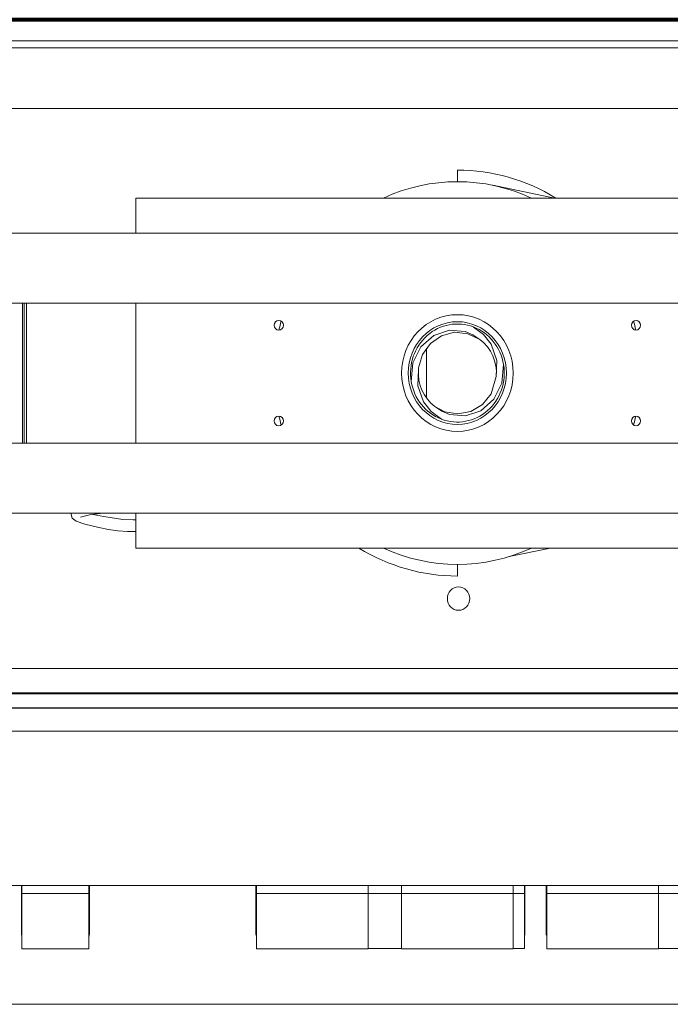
# Model space of a CAD drawing. Header units: millimetres. Extents: x -90830 to 24172, y -102460 to 73669.
# Tile 72 of 198: x -53566 to -53266, y 53275 to 53730. Entities that reach past the tile are written whole.
import ezdxf

# ---------------------------------------------------------------- set-up
doc = ezdxf.new("R2010")
doc.units = ezdxf.units.MM
doc.layers.add('Algemeen01', color=253, linetype='Continuous', lineweight=80)
doc.layers.add('at_Entity', color=253, linetype='Continuous', lineweight=9)

msp = doc.modelspace()

# ---------------------------------------------------------------- linework, layer by layer
at = {"layer": 'Algemeen01'}
msp.add_line((-52553.64, 53729.83), (-54153.64, 53729.83), dxfattribs=at)
at = {"layer": 'at_Entity'}
for p, q in [((-52660.06, 53720.06), (-54066.73, 53720.06)), ((-54066.73, 53716.83), (-52660.06, 53716.83)), ((-54125.51, 53688.81), (-52601.28, 53688.81)), ((-53363.91, 53655.04), (-53363.91, 53660.42)), ((-53319.07, 53647.49), (-53347.54, 53653.36)), ((-53512.41, 53647.49), (-53046.28, 53647.49)), ((-53512.41, 53631.33), (-53512.41, 53647.49)), ((-54063.63, 53631.33), (-52664.19, 53631.33)), ((-52664.19, 53599.01), (-54026.51, 53599.01)), ((-53564.75, 53599.01), (-53564.75, 53534.36)), ((-53564.01, 53599.01), (-53564.01, 53534.36)), ((-53562.97, 53534.36), (-53562.97, 53599.01)), ((-53512.41, 53534.36), (-53512.41, 53599.01)), ((-53351.79, 53584.49), (-53356.5, 53587.95)), ((-53380.78, 53578.8), (-53374.8, 53584.05)), ((-53371.18, 53583.93), (-53376.31, 53580.39)), ((-53374.8, 53584.05), (-53367.59, 53586.46)), ((-53365.22, 53585.49), (-53371.18, 53583.93)), ((-53367.59, 53586.46), (-53360.27, 53585.83)), ((-53359.12, 53584.85), (-53365.22, 53585.49)), ((-53360.27, 53585.83), (-53356.7, 53584.33)), ((-53353.56, 53582.13), (-53359.12, 53584.85)), ((-53356.7, 53584.33), (-53353.56, 53582.13)), ((-53348.27, 53579.99), (-53351.79, 53584.49)), ((-53384.49, 53571.36), (-53380.78, 53578.8)), ((-53376.31, 53580.39), (-53379.98, 53575.24)), ((-53345.64, 53572.54), (-53348.27, 53579.99)), ((-53379.98, 53575.24), (-53381.81, 53569.11)), ((-53378.25, 53555.24), (-53378.25, 53578.14)), ((-53385.24, 53562.76), (-53384.49, 53571.36)), ((-53345.93, 53565.04), (-53345.64, 53572.54)), ((-53342.58, 53570.62), (-53343.33, 53562.02)), ((-53381.89, 53568.33), (-53382.18, 53560.83)), ((-53381.81, 53569.11), (-53381.89, 53568.33)), ((-53382.18, 53560.83), (-53379.56, 53553.38)), ((-53348.36, 53557.12), (-53345.93, 53565.04)), ((-53343.33, 53562.02), (-53347.05, 53554.57)), ((-53352.34, 53552.23), (-53348.36, 53557.12)), ((-53379.56, 53553.38), (-53376.03, 53548.88)), ((-53357.65, 53549), (-53352.34, 53552.23)), ((-53347.05, 53554.57), (-53353.02, 53549.32)), ((-53376.03, 53548.88), (-53371.32, 53545.42)), ((-53374.26, 53551.25), (-53369.77, 53548.85)), ((-53371.12, 53549.04), (-53374.26, 53551.24)), ((-53367.55, 53547.54), (-53371.12, 53549.04)), ((-53369.77, 53548.85), (-53363.7, 53547.84)), ((-53360.23, 53546.92), (-53367.55, 53547.54)), ((-53363.7, 53547.84), (-53357.65, 53549)), ((-53353.02, 53549.32), (-53360.23, 53546.92)), ((-54026.51, 53534.36), (-52664.19, 53534.36)), ((-52749.27, 53502.04), (-53978.55, 53502.04)), ((-53542.38, 53502.04), (-53542.39, 53501.93)), ((-53542.39, 53501.93), (-53541.77, 53499.75)), ((-53530.07, 53501.74), (-53533.06, 53501.31)), ((-53527.68, 53502.04), (-53530.07, 53501.74)), ((-53512.41, 53485.88), (-53512.41, 53502.04)), ((-53541.77, 53499.75), (-53540.04, 53498.32)), ((-53540.04, 53498.32), (-53535.99, 53496.85)), ((-53537.4, 53500.33), (-53537.95, 53500.09)), ((-53535.59, 53500.83), (-53537.4, 53500.33)), ((-53533.06, 53501.31), (-53535.59, 53500.83)), ((-53532.23, 53501.44), (-53527.25, 53500.39)), ((-53527.25, 53500.39), (-53518.37, 53499.05)), ((-53518.37, 53499.05), (-53513.65, 53498.9)), ((-53513.65, 53498.9), (-53512.41, 53498.96)), ((-53535.99, 53496.85), (-53529.57, 53495.36)), ((-53529.57, 53495.36), (-53525.08, 53494.51)), ((-53525.08, 53494.51), (-53520.66, 53493.86)), ((-53520.66, 53493.86), (-53516.31, 53493.53)), ((-53516.31, 53493.53), (-53512.41, 53493.56)), ((-53046.28, 53485.88), (-53512.41, 53485.88)), ((-53320.91, 53485.88), (-53340, 53481.94)), ((-53363.91, 53478.34), (-53363.91, 53472.95)), ((-52615.23, 53430.23), (-54113.78, 53430.23)), ((-52610.56, 53419.08), (-54117.26, 53419.08)), ((-52627.06, 53418.54), (-54100.76, 53418.54)), ((-54100.76, 53412.07), (-52627.06, 53412.07)), ((-52627.06, 53412.02), (-54100.76, 53412.02)), ((-54100.76, 53401.35), (-52627.06, 53401.35)), ((-52627.06, 53401.3), (-54100.76, 53401.3)), ((-54100.76, 53330.15), (-52627.06, 53330.15)), ((-53565.27, 53318.77), (-53565.27, 53330.15)), ((-53565.27, 53318.77), (-53565.27, 53330.15)), ((-53565.27, 53318.77), (-53565.27, 53330.15)), ((-53565.27, 53318.77), (-53565.27, 53330.15)), ((-53565.27, 53318.77), (-53565.27, 53330.15)), ((-53565.27, 53318.77), (-53565.27, 53330.15)), ((-53565.27, 53318.77), (-53565.27, 53330.15)), ((-53565.27, 53318.77), (-53565.27, 53330.15)), ((-53565.27, 53318.77), (-53565.27, 53330.15)), ((-53565.27, 53318.77), (-53565.27, 53330.15)), ((-53565.01, 53326.53), (-53565.01, 53330.15)), ((-53534.07, 53330.15), (-53534.07, 53326.53)), ((-53533.81, 53330.15), (-53533.81, 53322.41)), ((-53533.81, 53330.15), (-53533.81, 53322.41)), ((-53533.81, 53330.15), (-53533.81, 53322.41)), ((-53533.81, 53330.15), (-53533.81, 53322.41)), ((-53533.81, 53330.15), (-53533.81, 53322.41)), ((-53533.81, 53330.15), (-53533.81, 53322.41)), ((-53533.81, 53330.15), (-53533.81, 53322.41)), ((-53533.81, 53330.15), (-53533.81, 53322.41)), ((-53533.81, 53330.15), (-53533.81, 53322.41)), ((-53533.81, 53330.15), (-53533.81, 53322.41)), ((-53456.98, 53322.65), (-53456.98, 53330.15)), ((-53456.98, 53322.65), (-53456.98, 53330.15)), ((-53456.98, 53322.65), (-53456.98, 53330.15)), ((-53456.98, 53322.65), (-53456.98, 53330.15)), ((-53456.98, 53322.65), (-53456.98, 53330.15)), ((-53456.98, 53322.65), (-53456.98, 53330.15)), ((-53456.98, 53322.65), (-53456.98, 53330.15)), ((-53456.98, 53322.65), (-53456.98, 53330.15)), ((-53456.98, 53322.65), (-53456.98, 53330.15)), ((-53456.98, 53322.65), (-53456.98, 53330.15)), ((-53456.73, 53326.53), (-53456.73, 53330.15)), ((-53405.16, 53330.15), (-53405.16, 53326.53)), ((-53389.69, 53326.53), (-53389.69, 53330.15)), ((-53338.13, 53330.15), (-53338.13, 53326.53)), ((-53332.97, 53330.15), (-53332.97, 53326.53)), ((-53332.71, 53330.15), (-53332.71, 53325.81)), ((-53332.71, 53330.15), (-53332.71, 53325.81)), ((-53332.71, 53330.15), (-53332.71, 53325.81)), ((-53332.71, 53330.15), (-53332.71, 53325.81)), ((-53322.92, 53319.58), (-53322.92, 53330.15)), ((-53322.92, 53319.58), (-53322.92, 53330.15)), ((-53322.92, 53319.58), (-53322.92, 53330.15)), ((-53322.92, 53319.58), (-53322.92, 53330.15)), ((-53322.66, 53326.53), (-53322.66, 53330.15)), ((-53271.1, 53330.15), (-53271.1, 53326.53)), ((-53565.27, 53326.22), (-53565.01, 53326.22)), ((-53565.27, 53326.22), (-53565.01, 53326.22)), ((-53565.27, 53326.22), (-53565.01, 53326.22)), ((-53565.27, 53326.22), (-53565.01, 53326.22)), ((-53565.27, 53326.22), (-53565.01, 53326.22)), ((-53565.27, 53326.22), (-53565.01, 53326.22)), ((-53565.27, 53326.22), (-53565.01, 53326.22)), ((-53565.27, 53326.22), (-53565.01, 53326.22)), ((-53565.27, 53326.22), (-53565.01, 53326.22)), ((-53565.27, 53326.22), (-53565.01, 53326.22)), ((-53565.01, 53326.38), (-53565.01, 53326.53)), ((-53565.01, 53326.38), (-53565.01, 53326.38)), ((-53565.01, 53326.38), (-53565.01, 53326.34)), ((-53565.01, 53326.38), (-53534.07, 53326.38)), ((-53565.01, 53326.34), (-53565.01, 53326.28)), ((-53565.01, 53313.91), (-53565.01, 53326.28)), ((-53534.07, 53326.53), (-53534.07, 53326.38)), ((-53534.07, 53326.37), (-53534.07, 53326.38)), ((-53534.07, 53326.28), (-53534.07, 53326.37)), ((-53534.07, 53326.28), (-53534.07, 53325.34)), ((-53534.07, 53326.22), (-53533.81, 53326.22)), ((-53534.07, 53326.22), (-53533.81, 53326.22)), ((-53534.07, 53326.22), (-53533.81, 53326.22)), ((-53534.07, 53326.22), (-53533.81, 53326.22)), ((-53534.07, 53326.22), (-53533.81, 53326.22)), ((-53534.07, 53326.22), (-53533.81, 53326.22)), ((-53534.07, 53326.22), (-53533.81, 53326.22)), ((-53534.07, 53326.22), (-53533.81, 53326.22)), ((-53534.07, 53326.22), (-53533.81, 53326.22)), ((-53534.07, 53326.22), (-53533.81, 53326.22)), ((-53534.07, 53325.34), (-53534.07, 53324.4)), ((-53534.07, 53324.4), (-53534.07, 53323.46)), ((-53456.98, 53326.22), (-53456.73, 53326.22)), ((-53456.98, 53326.22), (-53456.73, 53326.22)), ((-53456.98, 53326.22), (-53456.73, 53326.22)), ((-53456.98, 53326.22), (-53456.73, 53326.22)), ((-53456.98, 53326.22), (-53456.73, 53326.22)), ((-53456.98, 53326.22), (-53456.73, 53326.22)), ((-53456.98, 53326.22), (-53456.73, 53326.22)), ((-53456.98, 53326.22), (-53456.73, 53326.22)), ((-53456.98, 53326.22), (-53456.73, 53326.22)), ((-53456.98, 53326.22), (-53456.73, 53326.22)), ((-53456.73, 53326.38), (-53456.73, 53326.53)), ((-53456.73, 53326.38), (-53456.73, 53326.38)), ((-53456.73, 53326.38), (-53456.73, 53326.34)), ((-53456.73, 53326.38), (-53405.16, 53326.38)), ((-53456.73, 53326.38), (-53456.73, 53326.38)), ((-53456.73, 53326.38), (-53425.79, 53326.38)), ((-53456.73, 53326.34), (-53456.73, 53326.28)), ((-53456.73, 53313.91), (-53456.73, 53326.28)), ((-53425.79, 53326.38), (-53425.79, 53326.38)), ((-53410.32, 53326.38), (-53410.32, 53326.38)), ((-53410.32, 53326.38), (-53379.38, 53326.38)), ((-53405.16, 53326.53), (-53405.16, 53326.38)), ((-53405.16, 53326.37), (-53405.16, 53326.38)), ((-53405.16, 53326.28), (-53405.16, 53326.37)), ((-53405.16, 53326.28), (-53405.16, 53325.34)), ((-53405.16, 53325.34), (-53405.16, 53324.4)), ((-53405.16, 53324.4), (-53405.16, 53323.46)), ((-53389.69, 53326.38), (-53389.69, 53326.53)), ((-53389.69, 53326.38), (-53389.69, 53326.38)), ((-53389.69, 53326.38), (-53389.69, 53326.34)), ((-53389.69, 53326.38), (-53338.13, 53326.38)), ((-53389.69, 53326.34), (-53389.69, 53326.28)), ((-53389.69, 53313.91), (-53389.69, 53326.28)), ((-53379.38, 53326.38), (-53379.38, 53326.38)), ((-53363.91, 53326.38), (-53363.91, 53326.38)), ((-53363.91, 53326.38), (-53332.97, 53326.38)), ((-53338.13, 53326.53), (-53338.13, 53326.38)), ((-53338.13, 53326.37), (-53338.13, 53326.38)), ((-53338.13, 53326.28), (-53338.13, 53326.37)), ((-53338.13, 53326.28), (-53338.13, 53325.34)), ((-53338.13, 53325.34), (-53338.13, 53324.4)), ((-53338.13, 53324.4), (-53338.13, 53323.46)), ((-53332.97, 53326.53), (-53332.97, 53326.38)), ((-53332.97, 53326.37), (-53332.97, 53326.38)), ((-53332.97, 53326.28), (-53332.97, 53326.37)), ((-53332.97, 53326.28), (-53332.97, 53325.34)), ((-53332.97, 53325.34), (-53332.97, 53324.4)), ((-53332.97, 53324.4), (-53332.97, 53323.46)), ((-53332.71, 53325.81), (-53332.71, 53315.23)), ((-53332.71, 53325.81), (-53332.71, 53315.23)), ((-53332.71, 53325.81), (-53332.71, 53315.23)), ((-53332.71, 53325.81), (-53332.71, 53315.23)), ((-53322.66, 53326.38), (-53322.66, 53326.53)), ((-53322.66, 53326.38), (-53322.66, 53326.38)), ((-53322.66, 53326.38), (-53271.1, 53326.38)), ((-53322.66, 53326.38), (-53322.66, 53326.38)), ((-53322.66, 53326.38), (-53322.66, 53326.34)), ((-53322.66, 53326.38), (-53271.1, 53326.38)), ((-53322.66, 53326.34), (-53322.66, 53326.28)), ((-53322.66, 53313.91), (-53322.66, 53326.28)), ((-53317.5, 53326.38), (-53317.5, 53326.38)), ((-53317.5, 53326.38), (-53286.56, 53326.38)), ((-53286.56, 53326.38), (-53286.56, 53326.38)), ((-53271.1, 53326.53), (-53271.1, 53326.38)), ((-53271.1, 53326.38), (-53271.1, 53326.38)), ((-53271.1, 53326.37), (-53271.1, 53326.38)), ((-53271.1, 53326.38), (-53271.1, 53326.38)), ((-53271.1, 53326.38), (-53240.16, 53326.38)), ((-53271.1, 53326.28), (-53271.1, 53326.37)), ((-53271.1, 53326.28), (-53271.1, 53325.34)), ((-53271.1, 53325.34), (-53271.1, 53324.4)), ((-53271.1, 53324.4), (-53271.1, 53323.46)), ((-53565.01, 53323.59), (-53565.27, 53323.59)), ((-53565.01, 53323.59), (-53565.27, 53323.59)), ((-53565.01, 53323.59), (-53565.27, 53323.59)), ((-53565.01, 53323.59), (-53565.27, 53323.59)), ((-53565.01, 53323.59), (-53565.27, 53323.59)), ((-53565.01, 53323.59), (-53565.27, 53323.59)), ((-53565.01, 53323.59), (-53565.27, 53323.59)), ((-53565.01, 53323.59), (-53565.27, 53323.59)), ((-53565.01, 53323.59), (-53565.27, 53323.59)), ((-53565.01, 53323.59), (-53565.27, 53323.59)), ((-53533.81, 53323.59), (-53534.07, 53323.59)), ((-53533.81, 53323.59), (-53534.07, 53323.59)), ((-53533.81, 53323.59), (-53534.07, 53323.59)), ((-53533.81, 53323.59), (-53534.07, 53323.59)), ((-53533.81, 53323.59), (-53534.07, 53323.59)), ((-53533.81, 53323.59), (-53534.07, 53323.59)), ((-53533.81, 53323.59), (-53534.07, 53323.59)), ((-53533.81, 53323.59), (-53534.07, 53323.59)), ((-53533.81, 53323.59), (-53534.07, 53323.59)), ((-53533.81, 53323.59), (-53534.07, 53323.59)), ((-53534.07, 53323.46), (-53534.07, 53322.54)), ((-53534.07, 53322.54), (-53534.07, 53321.74)), ((-53534.07, 53321.74), (-53534.07, 53320.86)), ((-53534.07, 53320.86), (-53534.07, 53320.07)), ((-53534.07, 53320.07), (-53534.07, 53319.2)), ((-53533.81, 53322.41), (-53533.81, 53311.78)), ((-53533.81, 53322.41), (-53533.81, 53311.78)), ((-53533.81, 53322.41), (-53533.81, 53311.78)), ((-53533.81, 53322.41), (-53533.81, 53311.78)), ((-53533.81, 53322.41), (-53533.81, 53311.78)), ((-53533.81, 53322.41), (-53533.81, 53311.78)), ((-53533.81, 53322.41), (-53533.81, 53311.78)), ((-53533.81, 53322.41), (-53533.81, 53311.78)), ((-53533.81, 53322.41), (-53533.81, 53311.78)), ((-53533.81, 53322.41), (-53533.81, 53311.78)), ((-53456.73, 53323.59), (-53456.98, 53323.59)), ((-53456.73, 53323.59), (-53456.98, 53323.59)), ((-53456.73, 53323.59), (-53456.98, 53323.59)), ((-53456.73, 53323.59), (-53456.98, 53323.59)), ((-53456.73, 53323.59), (-53456.98, 53323.59)), ((-53456.73, 53323.59), (-53456.98, 53323.59)), ((-53456.73, 53323.59), (-53456.98, 53323.59)), ((-53456.73, 53323.59), (-53456.98, 53323.59)), ((-53456.73, 53323.59), (-53456.98, 53323.59)), ((-53456.73, 53323.59), (-53456.98, 53323.59)), ((-53456.98, 53310.42), (-53456.98, 53322.65)), ((-53456.98, 53310.42), (-53456.98, 53322.65)), ((-53456.98, 53310.42), (-53456.98, 53322.65)), ((-53456.98, 53310.42), (-53456.98, 53322.65)), ((-53456.98, 53310.42), (-53456.98, 53322.65)), ((-53456.98, 53310.42), (-53456.98, 53322.65)), ((-53456.98, 53310.42), (-53456.98, 53322.65)), ((-53456.98, 53310.42), (-53456.98, 53322.65)), ((-53456.98, 53310.42), (-53456.98, 53322.65)), ((-53456.98, 53310.42), (-53456.98, 53322.65)), ((-53405.16, 53323.46), (-53405.16, 53322.54)), ((-53405.16, 53322.54), (-53405.16, 53321.74)), ((-53405.16, 53321.74), (-53405.16, 53320.86)), ((-53405.16, 53320.86), (-53405.16, 53320.07)), ((-53405.16, 53320.07), (-53405.16, 53319.2)), ((-53338.13, 53323.46), (-53338.13, 53322.54)), ((-53338.13, 53322.54), (-53338.13, 53321.74)), ((-53338.13, 53321.74), (-53338.13, 53320.86)), ((-53338.13, 53320.86), (-53338.13, 53320.07)), ((-53338.13, 53320.07), (-53338.13, 53319.2)), ((-53332.97, 53323.46), (-53332.97, 53322.54)), ((-53332.97, 53322.54), (-53332.97, 53321.74)), ((-53332.97, 53321.74), (-53332.97, 53320.86)), ((-53332.97, 53320.86), (-53332.97, 53320.07)), ((-53332.97, 53320.07), (-53332.97, 53319.21)), ((-53271.1, 53323.46), (-53271.1, 53322.54)), ((-53271.1, 53322.54), (-53271.1, 53321.74)), ((-53271.1, 53321.74), (-53271.1, 53320.86)), ((-53271.1, 53320.86), (-53271.1, 53320.07)), ((-53271.1, 53320.07), (-53271.1, 53319.2)), ((-53565.27, 53318.88), (-53565.01, 53318.88)), ((-53565.27, 53318.88), (-53565.01, 53318.88)), ((-53565.27, 53318.88), (-53565.01, 53318.88)), ((-53565.27, 53318.88), (-53565.01, 53318.88)), ((-53565.27, 53318.88), (-53565.01, 53318.88)), ((-53565.27, 53318.88), (-53565.01, 53318.88)), ((-53565.27, 53318.88), (-53565.01, 53318.88)), ((-53565.27, 53318.88), (-53565.01, 53318.88)), ((-53565.27, 53318.88), (-53565.01, 53318.88)), ((-53565.27, 53318.88), (-53565.01, 53318.88)), ((-53565.27, 53309.73), (-53565.27, 53318.77)), ((-53565.27, 53309.73), (-53565.27, 53318.77)), ((-53565.27, 53309.73), (-53565.27, 53318.77)), ((-53565.27, 53309.73), (-53565.27, 53318.77)), ((-53565.27, 53309.73), (-53565.27, 53318.77)), ((-53565.27, 53309.73), (-53565.27, 53318.77)), ((-53565.27, 53309.73), (-53565.27, 53318.77)), ((-53565.27, 53309.73), (-53565.27, 53318.77)), ((-53565.27, 53309.73), (-53565.27, 53318.77)), ((-53565.27, 53309.73), (-53565.27, 53318.77)), ((-53565.01, 53317.33), (-53565.27, 53317.33)), ((-53565.01, 53317.33), (-53565.27, 53317.33)), ((-53565.01, 53317.33), (-53565.27, 53317.33)), ((-53565.01, 53317.33), (-53565.27, 53317.33)), ((-53565.01, 53317.33), (-53565.27, 53317.33)), ((-53565.01, 53317.33), (-53565.27, 53317.33)), ((-53565.01, 53317.33), (-53565.27, 53317.33)), ((-53565.01, 53317.33), (-53565.27, 53317.33)), ((-53565.01, 53317.33), (-53565.27, 53317.33)), ((-53565.01, 53317.33), (-53565.27, 53317.33)), ((-53534.07, 53319.2), (-53534.07, 53318.42)), ((-53534.07, 53318.88), (-53533.81, 53318.88)), ((-53534.07, 53318.88), (-53533.81, 53318.88)), ((-53534.07, 53318.88), (-53533.81, 53318.88)), ((-53534.07, 53318.88), (-53533.81, 53318.88)), ((-53534.07, 53318.88), (-53533.81, 53318.88)), ((-53534.07, 53318.88), (-53533.81, 53318.88)), ((-53534.07, 53318.88), (-53533.81, 53318.88)), ((-53534.07, 53318.88), (-53533.81, 53318.88)), ((-53534.07, 53318.88), (-53533.81, 53318.88)), ((-53534.07, 53318.88), (-53533.81, 53318.88)), ((-53534.07, 53318.42), (-53534.07, 53317.61)), ((-53534.07, 53317.61), (-53534.07, 53316.84)), ((-53533.81, 53317.33), (-53534.07, 53317.33)), ((-53533.81, 53317.33), (-53534.07, 53317.33)), ((-53533.81, 53317.33), (-53534.07, 53317.33)), ((-53533.81, 53317.33), (-53534.07, 53317.33)), ((-53533.81, 53317.33), (-53534.07, 53317.33)), ((-53533.81, 53317.33), (-53534.07, 53317.33)), ((-53533.81, 53317.33), (-53534.07, 53317.33)), ((-53533.81, 53317.33), (-53534.07, 53317.33)), ((-53533.81, 53317.33), (-53534.07, 53317.33)), ((-53533.81, 53317.33), (-53534.07, 53317.33)), ((-53534.07, 53316.84), (-53534.07, 53316.08)), ((-53534.07, 53316.08), (-53534.07, 53315.32)), ((-53534.07, 53315.32), (-53534.07, 53314.57)), ((-53456.98, 53318.88), (-53456.73, 53318.88)), ((-53456.98, 53318.88), (-53456.73, 53318.88)), ((-53456.98, 53318.88), (-53456.73, 53318.88)), ((-53456.98, 53318.88), (-53456.73, 53318.88)), ((-53456.98, 53318.88), (-53456.73, 53318.88)), ((-53456.98, 53318.88), (-53456.73, 53318.88)), ((-53456.98, 53318.88), (-53456.73, 53318.88)), ((-53456.98, 53318.88), (-53456.73, 53318.88)), ((-53456.98, 53318.88), (-53456.73, 53318.88)), ((-53456.98, 53318.88), (-53456.73, 53318.88)), ((-53456.73, 53317.33), (-53456.98, 53317.33)), ((-53456.73, 53317.33), (-53456.98, 53317.33)), ((-53456.73, 53317.33), (-53456.98, 53317.33)), ((-53456.73, 53317.33), (-53456.98, 53317.33)), ((-53456.73, 53317.33), (-53456.98, 53317.33)), ((-53456.73, 53317.33), (-53456.98, 53317.33)), ((-53456.73, 53317.33), (-53456.98, 53317.33)), ((-53456.73, 53317.33), (-53456.98, 53317.33)), ((-53456.73, 53317.33), (-53456.98, 53317.33)), ((-53456.73, 53317.33), (-53456.98, 53317.33)), ((-53405.16, 53319.2), (-53405.16, 53318.42)), ((-53405.16, 53318.42), (-53405.16, 53317.61)), ((-53405.16, 53317.61), (-53405.16, 53316.84)), ((-53405.16, 53316.84), (-53405.16, 53316.08)), ((-53405.16, 53316.08), (-53405.16, 53315.32)), ((-53405.16, 53315.32), (-53405.16, 53314.57)), ((-53338.13, 53319.2), (-53338.13, 53318.42)), ((-53338.13, 53318.42), (-53338.13, 53317.61)), ((-53338.13, 53317.61), (-53338.13, 53316.84)), ((-53338.13, 53316.84), (-53338.13, 53316.08)), ((-53338.13, 53316.08), (-53338.13, 53315.32)), ((-53338.13, 53315.32), (-53338.13, 53314.57)), ((-53332.97, 53319.21), (-53332.97, 53318.42)), ((-53332.97, 53318.42), (-53332.97, 53317.62)), ((-53332.97, 53317.62), (-53332.97, 53316.84)), ((-53332.97, 53316.84), (-53332.97, 53316.09)), ((-53332.97, 53316.09), (-53332.97, 53315.33)), ((-53332.97, 53315.33), (-53332.97, 53314.59)), ((-53332.71, 53315.23), (-53332.71, 53307.78)), ((-53332.71, 53315.23), (-53332.71, 53307.78)), ((-53332.71, 53315.23), (-53332.71, 53307.78)), ((-53332.71, 53315.23), (-53332.71, 53307.78)), ((-53322.92, 53313.14), (-53322.92, 53319.58)), ((-53322.92, 53313.14), (-53322.92, 53319.58)), ((-53322.92, 53313.14), (-53322.92, 53319.58)), ((-53322.92, 53313.14), (-53322.92, 53319.58)), ((-53271.1, 53319.2), (-53271.1, 53318.42)), ((-53271.1, 53318.42), (-53271.1, 53317.61)), ((-53271.1, 53317.61), (-53271.1, 53316.84)), ((-53271.1, 53316.84), (-53271.1, 53316.08)), ((-53271.1, 53316.08), (-53271.1, 53315.32)), ((-53271.1, 53315.32), (-53271.1, 53314.57)), ((-53565.01, 53304.23), (-53565.01, 53313.91)), ((-53534.07, 53314.57), (-53534.07, 53313.82)), ((-53534.07, 53313.82), (-53534.07, 53313.1)), ((-53534.07, 53313.1), (-53534.07, 53312.39)), ((-53534.07, 53312.39), (-53534.07, 53311.69)), ((-53534.07, 53311.69), (-53534.07, 53310.98)), ((-53534.07, 53310.98), (-53534.07, 53310.3)), ((-53533.81, 53311.78), (-53533.81, 53307.78)), ((-53533.81, 53311.78), (-53533.81, 53307.78)), ((-53533.81, 53311.78), (-53533.81, 53307.78)), ((-53533.81, 53311.78), (-53533.81, 53307.78)), ((-53533.81, 53311.78), (-53533.81, 53307.78)), ((-53533.81, 53311.78), (-53533.81, 53307.78)), ((-53533.81, 53311.78), (-53533.81, 53307.78)), ((-53533.81, 53311.78), (-53533.81, 53307.78)), ((-53533.81, 53311.78), (-53533.81, 53307.78)), ((-53533.81, 53311.78), (-53533.81, 53307.78)), ((-53456.73, 53304.23), (-53456.73, 53313.91)), ((-53405.16, 53314.57), (-53405.16, 53313.82)), ((-53405.16, 53313.82), (-53405.16, 53313.1)), ((-53405.16, 53313.1), (-53405.16, 53312.39)), ((-53405.16, 53312.39), (-53405.16, 53311.69)), ((-53405.16, 53311.69), (-53405.16, 53310.98)), ((-53405.16, 53310.98), (-53405.16, 53310.3)), ((-53389.69, 53304.23), (-53389.69, 53313.91)), ((-53338.13, 53314.57), (-53338.13, 53313.82)), ((-53338.13, 53313.82), (-53338.13, 53313.1)), ((-53338.13, 53313.1), (-53338.13, 53312.39)), ((-53338.13, 53312.39), (-53338.13, 53311.69)), ((-53338.13, 53311.69), (-53338.13, 53310.98)), ((-53338.13, 53310.98), (-53338.13, 53310.3)), ((-53332.97, 53314.59), (-53332.97, 53313.83)), ((-53332.97, 53313.83), (-53332.97, 53313.12)), ((-53332.97, 53313.12), (-53332.97, 53312.4)), ((-53332.97, 53312.4), (-53332.97, 53311.7)), ((-53332.97, 53311.7), (-53332.97, 53311)), ((-53332.97, 53311), (-53332.97, 53310.32)), ((-53322.92, 53307.78), (-53322.92, 53313.14)), ((-53322.92, 53307.78), (-53322.92, 53313.14)), ((-53322.92, 53307.78), (-53322.92, 53313.14)), ((-53322.92, 53307.78), (-53322.92, 53313.14)), ((-53322.66, 53304.23), (-53322.66, 53313.91)), ((-53271.1, 53314.57), (-53271.1, 53313.82)), ((-53271.1, 53313.82), (-53271.1, 53313.1)), ((-53271.1, 53313.1), (-53271.1, 53312.39)), ((-53271.1, 53312.39), (-53271.1, 53311.69)), ((-53271.1, 53311.69), (-53271.1, 53310.98)), ((-53271.1, 53310.98), (-53271.1, 53310.3)), ((-53565.27, 53307.78), (-53565.27, 53309.73)), ((-53565.27, 53307.78), (-53565.27, 53309.73)), ((-53565.27, 53307.78), (-53565.27, 53309.73)), ((-53565.27, 53307.78), (-53565.27, 53309.73)), ((-53565.27, 53307.78), (-53565.27, 53309.73)), ((-53565.27, 53307.78), (-53565.27, 53309.73)), ((-53565.27, 53307.78), (-53565.27, 53309.73)), ((-53565.27, 53307.78), (-53565.27, 53309.73)), ((-53565.27, 53307.78), (-53565.27, 53309.73)), ((-53565.27, 53307.78), (-53565.27, 53309.73)), ((-53565.27, 53309.72), (-53565.26, 53309.5)), ((-53565.27, 53309.72), (-53565.26, 53309.5)), ((-53565.27, 53309.72), (-53565.26, 53309.5)), ((-53565.27, 53309.72), (-53565.26, 53309.5)), ((-53565.27, 53309.72), (-53565.26, 53309.5)), ((-53565.27, 53309.72), (-53565.26, 53309.5)), ((-53565.27, 53309.72), (-53565.26, 53309.5)), ((-53565.27, 53309.72), (-53565.26, 53309.5)), ((-53565.27, 53309.72), (-53565.26, 53309.5)), ((-53565.27, 53309.72), (-53565.26, 53309.5)), ((-53565.25, 53307.51), (-53565.27, 53307.78)), ((-53565.25, 53307.51), (-53565.27, 53307.78)), ((-53565.25, 53307.51), (-53565.27, 53307.78)), ((-53565.25, 53307.51), (-53565.27, 53307.78)), ((-53565.25, 53307.51), (-53565.27, 53307.78)), ((-53565.25, 53307.51), (-53565.27, 53307.78)), ((-53565.25, 53307.51), (-53565.27, 53307.78)), ((-53565.25, 53307.51), (-53565.27, 53307.78)), ((-53565.25, 53307.51), (-53565.27, 53307.78)), ((-53565.25, 53307.51), (-53565.27, 53307.78)), ((-53565.26, 53309.5), (-53565.16, 53309.02)), ((-53565.26, 53309.5), (-53565.16, 53309.02)), ((-53565.26, 53309.5), (-53565.16, 53309.02)), ((-53565.26, 53309.5), (-53565.16, 53309.02)), ((-53565.26, 53309.5), (-53565.16, 53309.02)), ((-53565.26, 53309.5), (-53565.16, 53309.02)), ((-53565.26, 53309.5), (-53565.16, 53309.02)), ((-53565.26, 53309.5), (-53565.16, 53309.02)), ((-53565.26, 53309.5), (-53565.16, 53309.02)), ((-53565.26, 53309.5), (-53565.16, 53309.02)), ((-53565.01, 53306.69), (-53565.25, 53307.51)), ((-53565.01, 53306.69), (-53565.25, 53307.51)), ((-53565.01, 53306.69), (-53565.25, 53307.51)), ((-53565.01, 53306.69), (-53565.25, 53307.51)), ((-53565.01, 53306.69), (-53565.25, 53307.51)), ((-53565.01, 53306.69), (-53565.25, 53307.51)), ((-53565.01, 53306.69), (-53565.25, 53307.51)), ((-53565.01, 53306.69), (-53565.25, 53307.51)), ((-53565.01, 53306.69), (-53565.25, 53307.51)), ((-53565.01, 53306.69), (-53565.25, 53307.51)), ((-53565.16, 53309.02), (-53565.01, 53308.64)), ((-53565.16, 53309.02), (-53565.01, 53308.64)), ((-53565.16, 53309.02), (-53565.01, 53308.64)), ((-53565.16, 53309.02), (-53565.01, 53308.64)), ((-53565.16, 53309.02), (-53565.01, 53308.64)), ((-53565.16, 53309.02), (-53565.01, 53308.64)), ((-53565.16, 53309.02), (-53565.01, 53308.64)), ((-53565.16, 53309.02), (-53565.01, 53308.64)), ((-53565.16, 53309.02), (-53565.01, 53308.64)), ((-53565.16, 53309.02), (-53565.01, 53308.64)), ((-53534.07, 53310.3), (-53534.07, 53309.63)), ((-53534.07, 53308.65), (-53533.82, 53309.64)), ((-53534.07, 53308.65), (-53533.82, 53309.64)), ((-53534.07, 53308.65), (-53533.82, 53309.64)), ((-53534.07, 53308.65), (-53533.82, 53309.64)), ((-53534.07, 53308.65), (-53533.82, 53309.64)), ((-53534.07, 53308.65), (-53533.82, 53309.64)), ((-53534.07, 53308.65), (-53533.82, 53309.64)), ((-53534.07, 53308.65), (-53533.82, 53309.64)), ((-53534.07, 53308.65), (-53533.82, 53309.64)), ((-53534.07, 53308.65), (-53533.82, 53309.64)), ((-53534.07, 53309.63), (-53534.07, 53308.99)), ((-53534.07, 53308.99), (-53534.07, 53308.33)), ((-53534.07, 53308.64), (-53534.07, 53308.65)), ((-53534.07, 53308.64), (-53534.07, 53308.65)), ((-53534.07, 53308.64), (-53534.07, 53308.65)), ((-53534.07, 53308.64), (-53534.07, 53308.65)), ((-53534.07, 53308.64), (-53534.07, 53308.65)), ((-53534.07, 53308.64), (-53534.07, 53308.65)), ((-53534.07, 53308.64), (-53534.07, 53308.65)), ((-53534.07, 53308.64), (-53534.07, 53308.65)), ((-53534.07, 53308.64), (-53534.07, 53308.65)), ((-53534.07, 53308.64), (-53534.07, 53308.65)), ((-53534.07, 53308.33), (-53534.07, 53307.71)), ((-53534.07, 53307.71), (-53534.07, 53307.1)), ((-53534.07, 53307.1), (-53534.07, 53306.47)), ((-53534.03, 53306.78), (-53534.07, 53306.69)), ((-53534.03, 53306.78), (-53534.07, 53306.69)), ((-53534.03, 53306.78), (-53534.07, 53306.69)), ((-53534.03, 53306.78), (-53534.07, 53306.69)), ((-53534.03, 53306.78), (-53534.07, 53306.69)), ((-53534.03, 53306.78), (-53534.07, 53306.69)), ((-53534.03, 53306.78), (-53534.07, 53306.69)), ((-53534.03, 53306.78), (-53534.07, 53306.69)), ((-53534.03, 53306.78), (-53534.07, 53306.69)), ((-53534.03, 53306.78), (-53534.07, 53306.69)), ((-53534.07, 53306.47), (-53534.07, 53305.73)), ((-53533.81, 53307.74), (-53534.03, 53306.78)), ((-53533.81, 53307.74), (-53534.03, 53306.78)), ((-53533.81, 53307.74), (-53534.03, 53306.78)), ((-53533.81, 53307.74), (-53534.03, 53306.78)), ((-53533.81, 53307.74), (-53534.03, 53306.78)), ((-53533.81, 53307.74), (-53534.03, 53306.78)), ((-53533.81, 53307.74), (-53534.03, 53306.78)), ((-53533.81, 53307.74), (-53534.03, 53306.78)), ((-53533.81, 53307.74), (-53534.03, 53306.78)), ((-53533.81, 53307.74), (-53534.03, 53306.78)), ((-53533.82, 53309.64), (-53533.81, 53309.72)), ((-53533.82, 53309.64), (-53533.81, 53309.72)), ((-53533.82, 53309.64), (-53533.81, 53309.72)), ((-53533.82, 53309.64), (-53533.81, 53309.72)), ((-53533.82, 53309.64), (-53533.81, 53309.72)), ((-53533.82, 53309.64), (-53533.81, 53309.72)), ((-53533.82, 53309.64), (-53533.81, 53309.72)), ((-53533.82, 53309.64), (-53533.81, 53309.72)), ((-53533.82, 53309.64), (-53533.81, 53309.72)), ((-53533.82, 53309.64), (-53533.81, 53309.72)), ((-53533.81, 53307.78), (-53533.81, 53307.74)), ((-53533.81, 53307.78), (-53533.81, 53307.74)), ((-53533.81, 53307.78), (-53533.81, 53307.74)), ((-53533.81, 53307.78), (-53533.81, 53307.74)), ((-53533.81, 53307.78), (-53533.81, 53307.74)), ((-53533.81, 53307.78), (-53533.81, 53307.74)), ((-53533.81, 53307.78), (-53533.81, 53307.74)), ((-53533.81, 53307.78), (-53533.81, 53307.74)), ((-53533.81, 53307.78), (-53533.81, 53307.74)), ((-53533.81, 53307.78), (-53533.81, 53307.74)), ((-53456.98, 53307.78), (-53456.98, 53310.42)), ((-53456.98, 53307.78), (-53456.98, 53310.42)), ((-53456.98, 53307.78), (-53456.98, 53310.42)), ((-53456.98, 53307.78), (-53456.98, 53310.42)), ((-53456.98, 53307.78), (-53456.98, 53310.42)), ((-53456.98, 53307.78), (-53456.98, 53310.42)), ((-53456.98, 53307.78), (-53456.98, 53310.42)), ((-53456.98, 53307.78), (-53456.98, 53310.42)), ((-53456.98, 53307.78), (-53456.98, 53310.42)), ((-53456.98, 53307.78), (-53456.98, 53310.42)), ((-53456.98, 53309.72), (-53456.98, 53309.57)), ((-53456.98, 53309.72), (-53456.98, 53309.57)), ((-53456.98, 53309.72), (-53456.98, 53309.57)), ((-53456.98, 53309.72), (-53456.98, 53309.57)), ((-53456.98, 53309.72), (-53456.98, 53309.57)), ((-53456.98, 53309.72), (-53456.98, 53309.57)), ((-53456.98, 53309.72), (-53456.98, 53309.57)), ((-53456.98, 53309.72), (-53456.98, 53309.57)), ((-53456.98, 53309.72), (-53456.98, 53309.57)), ((-53456.98, 53309.72), (-53456.98, 53309.57)), ((-53456.98, 53309.57), (-53456.9, 53309.09)), ((-53456.98, 53309.57), (-53456.9, 53309.09)), ((-53456.98, 53309.57), (-53456.9, 53309.09)), ((-53456.98, 53309.57), (-53456.9, 53309.09)), ((-53456.98, 53309.57), (-53456.9, 53309.09)), ((-53456.98, 53309.57), (-53456.9, 53309.09)), ((-53456.98, 53309.57), (-53456.9, 53309.09)), ((-53456.98, 53309.57), (-53456.9, 53309.09)), ((-53456.98, 53309.57), (-53456.9, 53309.09)), ((-53456.98, 53309.57), (-53456.9, 53309.09)), ((-53456.97, 53307.55), (-53456.98, 53307.78)), ((-53456.97, 53307.55), (-53456.98, 53307.78)), ((-53456.97, 53307.55), (-53456.98, 53307.78)), ((-53456.97, 53307.55), (-53456.98, 53307.78)), ((-53456.97, 53307.55), (-53456.98, 53307.78)), ((-53456.97, 53307.55), (-53456.98, 53307.78)), ((-53456.97, 53307.55), (-53456.98, 53307.78)), ((-53456.97, 53307.55), (-53456.98, 53307.78)), ((-53456.97, 53307.55), (-53456.98, 53307.78)), ((-53456.97, 53307.55), (-53456.98, 53307.78)), ((-53456.73, 53306.69), (-53456.97, 53307.55)), ((-53456.73, 53306.69), (-53456.97, 53307.55)), ((-53456.73, 53306.69), (-53456.97, 53307.55)), ((-53456.73, 53306.69), (-53456.97, 53307.55)), ((-53456.73, 53306.69), (-53456.97, 53307.55)), ((-53456.73, 53306.69), (-53456.97, 53307.55)), ((-53456.73, 53306.69), (-53456.97, 53307.55)), ((-53456.73, 53306.69), (-53456.97, 53307.55)), ((-53456.73, 53306.69), (-53456.97, 53307.55)), ((-53456.73, 53306.69), (-53456.97, 53307.55)), ((-53456.9, 53309.09), (-53456.73, 53308.64)), ((-53456.9, 53309.09), (-53456.73, 53308.64)), ((-53456.9, 53309.09), (-53456.73, 53308.64)), ((-53456.9, 53309.09), (-53456.73, 53308.64)), ((-53456.9, 53309.09), (-53456.73, 53308.64)), ((-53456.9, 53309.09), (-53456.73, 53308.64)), ((-53456.9, 53309.09), (-53456.73, 53308.64)), ((-53456.9, 53309.09), (-53456.73, 53308.64)), ((-53456.9, 53309.09), (-53456.73, 53308.64)), ((-53456.9, 53309.09), (-53456.73, 53308.64)), ((-53405.16, 53310.3), (-53405.16, 53309.63)), ((-53405.16, 53309.63), (-53405.16, 53308.99)), ((-53405.16, 53308.99), (-53405.16, 53308.33)), ((-53405.16, 53308.33), (-53405.16, 53307.71)), ((-53405.16, 53307.71), (-53405.16, 53307.1)), ((-53405.16, 53307.1), (-53405.16, 53306.47)), ((-53405.16, 53306.47), (-53405.16, 53305.73)), ((-53338.13, 53310.3), (-53338.13, 53309.63)), ((-53338.13, 53309.63), (-53338.13, 53308.99)), ((-53338.13, 53308.99), (-53338.13, 53308.33)), ((-53338.13, 53308.33), (-53338.13, 53307.71)), ((-53338.13, 53307.71), (-53338.13, 53307.1)), ((-53338.13, 53307.1), (-53338.13, 53306.47)), ((-53338.13, 53306.47), (-53338.13, 53305.73)), ((-53332.97, 53310.32), (-53332.97, 53309.65)), ((-53332.97, 53309.65), (-53332.97, 53309.01)), ((-53332.97, 53309.01), (-53332.97, 53308.35)), ((-53332.97, 53308.35), (-53332.97, 53307.73)), ((-53332.97, 53307.73), (-53332.97, 53307.12)), ((-53332.77, 53307.26), (-53332.97, 53306.69)), ((-53332.77, 53307.26), (-53332.97, 53306.69)), ((-53332.77, 53307.26), (-53332.97, 53306.69)), ((-53332.77, 53307.26), (-53332.97, 53306.69)), ((-53332.97, 53307.12), (-53332.97, 53306.49)), ((-53332.97, 53306.49), (-53332.97, 53305.76)), ((-53332.71, 53307.76), (-53332.77, 53307.26)), ((-53332.71, 53307.76), (-53332.77, 53307.26)), ((-53332.71, 53307.76), (-53332.77, 53307.26)), ((-53332.71, 53307.76), (-53332.77, 53307.26)), ((-53332.71, 53307.78), (-53332.71, 53307.76)), ((-53332.71, 53307.78), (-53332.71, 53307.76)), ((-53332.71, 53307.78), (-53332.71, 53307.76)), ((-53332.71, 53307.78), (-53332.71, 53307.76)), ((-53322.92, 53307.75), (-53322.92, 53307.78)), ((-53322.92, 53307.75), (-53322.92, 53307.78)), ((-53322.92, 53307.75), (-53322.92, 53307.78)), ((-53322.92, 53307.75), (-53322.92, 53307.78)), ((-53322.86, 53307.26), (-53322.92, 53307.75)), ((-53322.86, 53307.26), (-53322.92, 53307.75)), ((-53322.86, 53307.26), (-53322.92, 53307.75)), ((-53322.86, 53307.26), (-53322.92, 53307.75)), ((-53322.66, 53306.69), (-53322.86, 53307.26)), ((-53322.66, 53306.69), (-53322.86, 53307.26)), ((-53322.66, 53306.69), (-53322.86, 53307.26)), ((-53322.66, 53306.69), (-53322.86, 53307.26)), ((-53271.1, 53310.3), (-53271.1, 53309.63)), ((-53271.1, 53309.63), (-53271.1, 53308.99)), ((-53271.1, 53308.99), (-53271.1, 53308.33)), ((-53271.1, 53308.33), (-53271.1, 53307.71)), ((-53271.1, 53307.71), (-53271.1, 53307.1)), ((-53271.1, 53307.1), (-53271.1, 53306.47)), ((-53271.1, 53306.47), (-53271.1, 53305.73)), ((-53565.01, 53304.23), (-53565.01, 53304.15)), ((-53565.01, 53304.15), (-53565.01, 53304.04)), ((-53565.01, 53304.04), (-53565.01, 53303.96)), ((-53565.01, 53303.96), (-53565.01, 53303.87)), ((-53565.01, 53303.84), (-53565.01, 53303.87)), ((-53565.01, 53303.48), (-53565.01, 53303.84)), ((-53565.01, 53300.93), (-53565.01, 53303.48)), ((-53534.07, 53305.73), (-53534.07, 53305.1)), ((-53534.07, 53305.1), (-53534.07, 53304.23)), ((-53534.07, 53304.18), (-53534.07, 53304.23)), ((-53534.07, 53304.11), (-53534.07, 53304.18)), ((-53534.07, 53304), (-53534.07, 53304.11)), ((-53534.07, 53303.87), (-53534.07, 53304)), ((-53534.07, 53303.87), (-53534.07, 53303.84)), ((-53534.07, 53303.84), (-53534.07, 53303.48)), ((-53534.07, 53303.48), (-53534.07, 53300.93)), ((-53456.73, 53304.23), (-53456.73, 53304.15)), ((-53456.73, 53304.15), (-53456.73, 53304.04)), ((-53456.73, 53304.04), (-53456.73, 53303.96)), ((-53456.73, 53303.96), (-53456.73, 53303.87)), ((-53456.73, 53303.84), (-53456.73, 53303.87)), ((-53456.73, 53303.48), (-53456.73, 53303.84)), ((-53456.73, 53300.93), (-53456.73, 53303.48)), ((-53405.16, 53305.73), (-53405.16, 53305.1)), ((-53405.16, 53305.1), (-53405.16, 53304.23)), ((-53405.16, 53304.18), (-53405.16, 53304.23)), ((-53405.16, 53304.11), (-53405.16, 53304.18)), ((-53405.16, 53304), (-53405.16, 53304.11)), ((-53405.16, 53303.87), (-53405.16, 53304)), ((-53405.16, 53303.87), (-53405.16, 53303.84)), ((-53405.16, 53303.84), (-53405.16, 53303.48)), ((-53405.16, 53303.48), (-53405.16, 53300.93)), ((-53389.69, 53304.23), (-53389.69, 53304.15)), ((-53389.69, 53304.15), (-53389.69, 53304.04)), ((-53389.69, 53304.04), (-53389.69, 53303.96)), ((-53389.69, 53303.96), (-53389.69, 53303.87)), ((-53389.69, 53303.84), (-53389.69, 53303.87)), ((-53389.69, 53303.48), (-53389.69, 53303.84)), ((-53389.69, 53300.93), (-53389.69, 53303.48)), ((-53338.13, 53305.73), (-53338.13, 53305.1)), ((-53338.13, 53305.1), (-53338.13, 53304.23)), ((-53338.13, 53304.18), (-53338.13, 53304.23)), ((-53338.13, 53304.11), (-53338.13, 53304.18)), ((-53338.13, 53304), (-53338.13, 53304.11)), ((-53338.13, 53303.87), (-53338.13, 53304)), ((-53338.13, 53303.87), (-53338.13, 53303.84)), ((-53338.13, 53303.84), (-53338.13, 53303.48)), ((-53338.13, 53303.48), (-53338.13, 53300.93)), ((-53332.97, 53305.76), (-53332.97, 53305.12)), ((-53332.97, 53305.12), (-53332.97, 53304.25)), ((-53332.97, 53304.21), (-53332.97, 53304.25)), ((-53332.97, 53304.14), (-53332.97, 53304.21)), ((-53332.97, 53304.02), (-53332.97, 53304.14)), ((-53332.97, 53303.9), (-53332.97, 53304.02)), ((-53332.97, 53303.9), (-53332.97, 53303.87)), ((-53332.97, 53303.87), (-53332.97, 53303.51)), ((-53332.97, 53303.51), (-53332.97, 53300.97)), ((-53322.66, 53304.23), (-53322.66, 53304.15)), ((-53322.66, 53304.15), (-53322.66, 53304.04)), ((-53322.66, 53304.04), (-53322.66, 53303.96)), ((-53322.66, 53303.96), (-53322.66, 53303.87)), ((-53322.66, 53303.84), (-53322.66, 53303.87)), ((-53322.66, 53303.48), (-53322.66, 53303.84)), ((-53322.66, 53300.93), (-53322.66, 53303.48)), ((-53271.1, 53305.73), (-53271.1, 53305.1)), ((-53271.1, 53305.1), (-53271.1, 53304.23)), ((-53271.1, 53304.18), (-53271.1, 53304.23)), ((-53271.1, 53304.11), (-53271.1, 53304.18)), ((-53271.1, 53304), (-53271.1, 53304.11)), ((-53271.1, 53303.87), (-53271.1, 53304)), ((-53271.1, 53303.87), (-53271.1, 53303.84)), ((-53271.1, 53303.84), (-53271.1, 53303.48)), ((-53271.1, 53303.48), (-53271.1, 53300.93)), ((-53565.01, 53300.92), (-53565.01, 53300.93)), ((-53534.07, 53300.92), (-53565.01, 53300.92)), ((-53534.07, 53300.93), (-53534.07, 53300.92)), ((-53456.73, 53300.92), (-53456.73, 53300.93)), ((-53405.16, 53300.92), (-53456.73, 53300.92)), ((-53389.69, 53300.96), (-53405.16, 53300.96)), ((-53405.16, 53300.93), (-53405.16, 53300.92)), ((-53389.69, 53300.92), (-53389.69, 53300.93)), ((-53338.13, 53300.92), (-53389.69, 53300.92)), ((-53332.97, 53300.96), (-53338.13, 53300.96)), ((-53338.13, 53300.93), (-53338.13, 53300.92)), ((-53332.97, 53300.97), (-53332.97, 53300.96)), ((-53322.66, 53300.92), (-53322.66, 53300.93)), ((-53271.1, 53300.92), (-53322.66, 53300.92)), ((-53255.63, 53300.96), (-53271.1, 53300.96)), ((-53271.1, 53300.93), (-53271.1, 53300.92)), ((-53642.36, 53275.24), (-53085.47, 53275.24)), ((-53642.36, 53275.24), (-53085.47, 53275.24)), ((-53642.36, 53275.24), (-53085.47, 53275.24)), ((-53642.36, 53275.24), (-53085.47, 53275.24)), ((-53642.36, 53275.24), (-53085.47, 53275.24)), ((-53642.36, 53275.24), (-53085.47, 53275.24)), ((-53642.36, 53275.24), (-53085.47, 53275.24)), ((-53642.36, 53275.24), (-53085.47, 53275.24)), ((-53642.36, 53275.24), (-53085.47, 53275.24)), ((-53642.36, 53275.24), (-53085.47, 53275.24))]:
    msp.add_line(p, q, dxfattribs=at)
for major_axis, start_param, end_param in [((0, -88.35), 2.725398, 3.557787), ((0, -93.74), 2.610134, 3.141593), ((0, -88.35), 4.437444, 4.485629), ((0, -22.63), 2.792532, 4.886927), ((0, -22.63), 1.745335, 2.792532), ((0, -88.35), 1.797556, 1.845741), ((0, -18.86), 1.483535, 2.530733), ((0, -22.63), 5.934125, 8.02852), ((0, -18.86), 4.625128, 5.672325), ((0, -22.63), 4.886927, 5.934125), ((0, -88.35), 4.939149, 4.987334), ((0, -88.35), 1.295852, 1.344036), ((0, -93.74), 5.751727, 6.283185), ((0, -88.35), 5.866991, 6.69938)]:
    msp.add_ellipse((-53363.91, 53566.69), major_axis=major_axis, ratio=0.957153, start_param=start_param, end_param=end_param, dxfattribs=at)
for centre, major_axis in [((-53363.91, 53566.69), (0, -26.94)), ((-53446.41, 53588.77), (0, -2.23)), ((-53363.91, 53566.69), (0, -23.7)), ((-53281.41, 53588.77), (0, -2.23)), ((-53446.41, 53544.6), (0, -2.23)), ((-53281.41, 53544.6), (0, -2.23)), ((-53363.39, 53462.55), (0, -5.39))]:
    msp.add_ellipse(centre, major_axis=major_axis, ratio=0.957153, dxfattribs=at)

doc.saveas('drawing.dxf')
